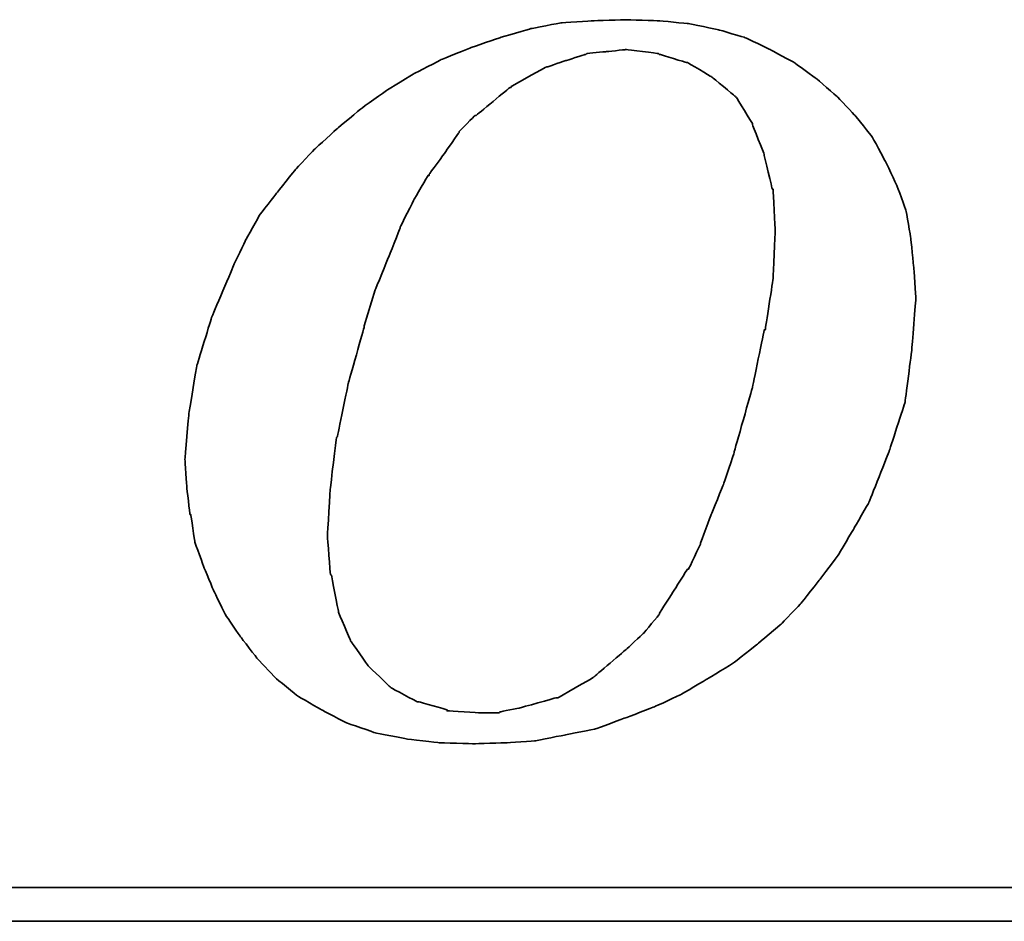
# Model space of a CAD drawing. Header units: millimetres. Extents: x 467 to 837, y 501 to 636.
# Tile 34 of 50: x 738.1 to 744.58, y 541.05 to 546.99. Entities that reach past the tile are written whole.
import ezdxf

# ---------------------------------------------------------------- set-up
doc = ezdxf.new("R2010")
doc.units = ezdxf.units.MM
doc.layers.add('DIM', color=4, linetype='CONTINUOUS')
doc.layers.add('layer 1', color=7, linetype='CONTINUOUS')

# ---------------------------------------------------------------- blocks, each defined once
blk = doc.blocks.new('TBI MOTION logo(完整正式版)')
at = {"layer": 'layer 1', "color": 22, "lineweight": 35}
for points, knots in [([(-11.34375, -6.98375), (-11.34375, -6.98375), (-10.91375, -7.43875), (-10.91375, -7.43875), (-10.91375, -7.43875), (-10.91375, -7.43875), (-10.38625, -7.87125), (-10.38625, -7.87125), (-10.38625, -7.87125), (-10.38625, -7.87125), (-9.81125, -8.20375), (-9.81125, -8.20375), (-9.81125, -8.20375), (-9.81125, -8.20375), (-9.21125, -8.51875), (-9.21125, -8.51875), (-9.21125, -8.51875), (-9.21125, -8.51875), (-8.51625, -8.75875), (-8.51625, -8.75875), (-8.51625, -8.75875), (-8.51625, -8.75875), (-7.77125, -8.90375), (-7.77125, -8.90375), (-7.77125, -8.90375), (-7.77125, -8.90375), (-6.97875, -8.99875), (-6.97875, -8.99875), (-6.97875, -8.99875), (-6.97875, -8.99875), (-6.14125, -9.02375), (-6.14125, -9.02375), (-6.14125, -9.02375), (-6.14125, -9.02375), (-5.37125, -8.99875), (-5.37125, -8.99875), (-5.37125, -8.99875), (-5.37125, -8.99875), (-4.65375, -8.94875), (-4.65375, -8.94875), (-4.65375, -8.94875), (-4.65375, -8.94875), (-3.93375, -8.80625), (-3.93375, -8.80625), (-3.93375, -8.80625), (-3.93375, -8.80625), (-3.21375, -8.66375), (-3.21375, -8.66375), (-3.21375, -8.66375), (-3.21375, -8.66375), (-2.49375, -8.39875), (-2.49375, -8.39875), (-2.49375, -8.39875), (-2.49375, -8.39875), (-1.79875, -8.13375), (-1.79875, -8.13375), (-1.79875, -8.13375), (-1.79875, -8.13375), (-1.17375, -7.84375), (-1.17375, -7.84375), (-1.17375, -7.84375), (-1.17375, -7.84375), (-0.52375, -7.46375), (-0.52375, -7.46375), (-0.52375, -7.46375), (-0.52375, -7.46375), (0.10124, -7.07875), (0.10124, -7.07875), (0.10124, -7.07875), (0.10124, -7.07875), (0.67625, -6.62375), (0.67625, -6.62375), (0.67625, -6.62375), (0.67625, -6.62375), (1.24874, -6.14375), (1.24874, -6.14375), (1.24874, -6.14375), (1.24874, -6.14375), (1.72874, -5.64125), (1.72874, -5.64125), (1.72874, -5.64125), (1.72874, -5.64125), (2.18624, -5.06375), (2.18624, -5.06375), (2.18624, -5.06375), (2.18624, -5.06375), (2.61625, -4.48874), (2.61625, -4.48874), (2.61625, -4.48874), (2.61625, -4.48874), (3.00125, -3.83874), (3.00125, -3.83874), (3.00125, -3.83874), (3.00125, -3.83874), (3.36124, -3.21374), (3.36124, -3.21374), (3.36124, -3.21374), (3.36124, -3.21374), (3.84374, -1.99125), (3.84374, -1.99125), (3.84374, -1.99125), (3.84374, -1.99125), (4.22625, -0.81875), (4.22625, -0.81875), (4.22625, -0.81875), (4.22625, -0.81875), (4.39125, 0.45624), (4.39125, 0.45624), (4.39125, 0.45624), (4.39125, 0.45624), (4.48874, 1.70124), (4.48874, 1.70124), (4.48874, 1.70124), (4.48874, 1.70124), (4.43874, 2.44625), (4.43874, 2.44625), (4.43874, 2.44625), (4.43874, 2.44625), (4.36874, 3.14125), (4.36874, 3.14125), (4.36874, 3.14125), (4.36874, 3.14125), (4.25125, 3.81125), (4.25125, 3.81125), (4.25125, 3.81125), (4.25125, 3.81125), (4.03124, 4.41125), (4.03124, 4.41125), (4.03124, 4.41125), (4.03124, 4.41125), (3.74374, 5.01125), (3.74374, 5.01125), (3.74374, 5.01125), (3.74374, 5.01125), (3.43124, 5.58875), (3.43124, 5.58875), (3.43124, 5.58875), (3.43124, 5.58875), (3.02625, 6.09125), (3.02625, 6.09125), (3.02625, 6.09125), (3.02625, 6.09125), (2.59374, 6.54875), (2.59374, 6.54875), (2.59374, 6.54875), (2.59374, 6.54875), (2.09124, 6.98125), (2.09124, 6.98125), (2.09124, 6.98125), (2.09124, 6.98125), (1.56124, 7.36625), (1.56124, 7.36625), (1.56124, 7.36625), (1.56124, 7.36625), (0.98624, 7.67625), (0.98624, 7.67625), (0.98624, 7.67625), (0.98624, 7.67625), (0.38624, 7.96375), (0.38624, 7.96375), (0.38624, 7.96375), (0.38624, 7.96375), (-0.25875, 8.15625), (-0.25875, 8.15625), (-0.25875, 8.15625), (-0.25875, 8.15625), (-0.98125, 8.30125), (-0.98125, 8.30125), (-0.98125, 8.30125), (-0.98125, 8.30125), (-1.70124, 8.37125), (-1.70124, 8.37125), (-1.70124, 8.37125), (-1.70124, 8.37125), (-2.49375, 8.39624), (-2.49375, 8.39624), (-2.49375, 8.39624), (-2.49375, 8.39624), (-3.28625, 8.37125), (-3.28625, 8.37125), (-3.28625, 8.37125), (-3.28625, 8.37125), (-4.05125, 8.32125), (-4.05125, 8.32125), (-4.05125, 8.32125), (-4.05125, 8.32125), (-4.77375, 8.18125), (-4.77375, 8.18125), (-4.77375, 8.18125), (-4.77375, 8.18125), (-5.51625, 7.96375), (-5.51625, 7.96375), (-5.51625, 7.96375), (-5.51625, 7.96375), (-6.21125, 7.72625), (-6.21125, 7.72625), (-6.21125, 7.72625), (-6.21125, 7.72625), (-6.92875, 7.43625), (-6.92875, 7.43625), (-6.92875, 7.43625), (-6.92875, 7.43625), (-7.57875, 7.10125), (-7.57875, 7.10125), (-7.57875, 7.10125), (-7.57875, 7.10125), (-8.24875, 6.69125), (-8.24875, 6.69125), (-8.24875, 6.69125), (-8.24875, 6.69125), (-8.84875, 6.26125), (-8.84875, 6.26125), (-8.84875, 6.26125), (-8.84875, 6.26125), (-9.42625, 5.78125), (-9.42625, 5.78125), (-9.42625, 5.78125), (-9.42625, 5.78125), (-9.95375, 5.30125), (-9.95375, 5.30125), (-9.95375, 5.30125), (-9.95375, 5.30125), (-10.43375, 4.79624), (-10.43375, 4.79624), (-10.43375, 4.79624), (-10.43375, 4.79624), (-10.88875, 4.22125), (-10.88875, 4.22125), (-10.88875, 4.22125), (-10.88875, 4.22125), (-11.29875, 3.69375), (-11.29875, 3.69375), (-11.29875, 3.69375), (-11.29875, 3.69375), (-11.63375, 3.09125), (-11.63375, 3.09125), (-11.63375, 3.09125), (-11.63375, 3.09125), (-11.91875, 2.49625), (-11.91875, 2.49625), (-11.91875, 2.49625), (-11.91875, 2.49625), (-12.44875, 1.24625), (-12.44875, 1.24625), (-12.44875, 1.24625), (-12.44875, 1.24625), (-12.80875, 0.06874), (-12.80875, 0.06874), (-12.80875, 0.06874), (-12.80875, 0.06874), (-12.99875, -1.07875), (-12.99875, -1.07875), (-12.99875, -1.07875), (-12.99875, -1.07875), (-13.09375, -2.18375), (-13.09375, -2.18375), (-13.09375, -2.18375), (-13.09375, -2.18375), (-13.04875, -2.85375), (-13.04875, -2.85375), (-13.04875, -2.85375), (-13.04875, -2.85375), (-12.97375, -3.50375), (-12.97375, -3.50375), (-12.97375, -3.50375), (-12.97375, -3.50375), (-12.95375, -3.50375), (-12.95375, -3.50375), (-12.95375, -3.50375), (-12.95375, -3.50375), (-12.85375, -4.17375), (-12.85375, -4.17375), (-12.85375, -4.17375), (-12.85375, -4.17375), (-12.63875, -4.77624), (-12.63875, -4.77624), (-12.63875, -4.77624), (-12.63875, -4.77624), (-12.39875, -5.35125), (-12.39875, -5.35125), (-12.39875, -5.35125), (-12.39875, -5.35125), (-12.11375, -5.92875), (-12.11375, -5.92875), (-12.11375, -5.92875), (-12.11375, -5.92875), (-11.75375, -6.45375), (-11.75375, -6.45375), (-11.75375, -6.45375), (-11.75375, -6.45375), (-11.34375, -6.98375), (-11.34375, -6.98375)], [0, 0, 0, 0, 0.01369863, 0.01369863, 0.01369863, 0.01369864, 0.02739726, 0.02739726, 0.02739726, 0.02739727, 0.04109589, 0.04109589, 0.04109589, 0.0410959, 0.05479452, 0.05479452, 0.05479452, 0.05479453, 0.06849315, 0.06849315, 0.06849315, 0.06849316, 0.08219178, 0.08219178, 0.08219178, 0.08219179, 0.09589041, 0.09589041, 0.09589041, 0.09589042, 0.10958904, 0.10958904, 0.10958904, 0.10958905, 0.12328767, 0.12328767, 0.12328767, 0.12328768, 0.1369863, 0.1369863, 0.1369863, 0.13698631, 0.15068493, 0.15068493, 0.15068493, 0.15068494, 0.16438356, 0.16438356, 0.16438356, 0.16438357, 0.17808219, 0.17808219, 0.17808219, 0.1780822, 0.19178082, 0.19178082, 0.19178082, 0.19178083, 0.20547945, 0.20547945, 0.20547945, 0.20547946, 0.21917808, 0.21917808, 0.21917808, 0.21917809, 0.23287671, 0.23287671, 0.23287671, 0.23287672, 0.24657534, 0.24657534, 0.24657534, 0.24657535, 0.26027397, 0.26027397, 0.26027397, 0.26027398, 0.2739726, 0.2739726, 0.2739726, 0.27397261, 0.28767123, 0.28767123, 0.28767123, 0.28767124, 0.30136986, 0.30136986, 0.30136986, 0.30136987, 0.31506849, 0.31506849, 0.31506849, 0.3150685, 0.32876712, 0.32876712, 0.32876712, 0.32876713, 0.34246575, 0.34246575, 0.34246575, 0.34246576, 0.35616438, 0.35616438, 0.35616438, 0.35616439, 0.36986301, 0.36986301, 0.36986301, 0.36986302, 0.38356164, 0.38356164, 0.38356164, 0.38356165, 0.39726027, 0.39726027, 0.39726027, 0.39726028, 0.4109589, 0.4109589, 0.4109589, 0.41095891, 0.42465753, 0.42465753, 0.42465753, 0.42465754, 0.43835616, 0.43835616, 0.43835616, 0.43835617, 0.45205479, 0.45205479, 0.45205479, 0.4520548, 0.46575342, 0.46575342, 0.46575342, 0.46575343, 0.47945205, 0.47945205, 0.47945205, 0.47945206, 0.49315068, 0.49315068, 0.49315068, 0.49315069, 0.50684932, 0.50684932, 0.50684932, 0.50684933, 0.52054795, 0.52054795, 0.52054795, 0.52054796, 0.53424658, 0.53424658, 0.53424658, 0.53424659, 0.54794521, 0.54794521, 0.54794521, 0.54794522, 0.56164384, 0.56164384, 0.56164384, 0.56164385, 0.57534247, 0.57534247, 0.57534247, 0.57534248, 0.5890411, 0.5890411, 0.5890411, 0.58904111, 0.60273973, 0.60273973, 0.60273973, 0.60273974, 0.61643836, 0.61643836, 0.61643836, 0.61643837, 0.63013699, 0.63013699, 0.63013699, 0.630137, 0.64383562, 0.64383562, 0.64383562, 0.64383563, 0.65753425, 0.65753425, 0.65753425, 0.65753426, 0.67123288, 0.67123288, 0.67123288, 0.67123289, 0.68493151, 0.68493151, 0.68493151, 0.68493152, 0.69863014, 0.69863014, 0.69863014, 0.69863015, 0.71232877, 0.71232877, 0.71232877, 0.71232878, 0.7260274, 0.7260274, 0.7260274, 0.72602741, 0.73972603, 0.73972603, 0.73972603, 0.73972604, 0.75342466, 0.75342466, 0.75342466, 0.75342467, 0.76712329, 0.76712329, 0.76712329, 0.7671233, 0.78082192, 0.78082192, 0.78082192, 0.78082193, 0.79452055, 0.79452055, 0.79452055, 0.79452056, 0.80821918, 0.80821918, 0.80821918, 0.80821919, 0.82191781, 0.82191781, 0.82191781, 0.82191782, 0.83561644, 0.83561644, 0.83561644, 0.83561645, 0.84931507, 0.84931507, 0.84931507, 0.84931508, 0.8630137, 0.8630137, 0.8630137, 0.86301371, 0.87671233, 0.87671233, 0.87671233, 0.87671234, 0.89041096, 0.89041096, 0.89041096, 0.89041097, 0.90410959, 0.90410959, 0.90410959, 0.9041096, 0.91780822, 0.91780822, 0.91780822, 0.91780823, 0.93150685, 0.93150685, 0.93150685, 0.93150686, 0.94520548, 0.94520548, 0.94520548, 0.94520549, 0.95890411, 0.95890411, 0.95890411, 0.95890412, 0.97260274, 0.97260274, 0.97260274, 0.97260275, 0.98630137, 0.98630137, 0.98630137, 0.98630138, 1, 1, 1, 1]), ([(-8.77875, 1.03124), (-8.77875, 1.03124), (-8.51625, 1.89625), (-8.51625, 1.89625), (-8.51625, 1.89625), (-8.51625, 1.89625), (-8.20375, 2.66375), (-8.20375, 2.66375), (-8.20375, 2.66375), (-8.20375, 2.66375), (-7.91625, 3.38125), (-7.91625, 3.38125), (-7.91625, 3.38125), (-7.91625, 3.38125), (-7.91625, 3.40624), (-7.91625, 3.40624), (-7.91625, 3.40624), (-7.91625, 3.40624), (-7.57875, 4.07624), (-7.57875, 4.07624), (-7.57875, 4.07624), (-7.57875, 4.07624), (-7.24375, 4.65125), (-7.24375, 4.65125), (-7.24375, 4.65125), (-7.24375, 4.65125), (-7.21875, 4.65125), (-7.21875, 4.65125), (-7.21875, 4.65125), (-7.21875, 4.65125), (-7.21875, 4.67624), (-7.21875, 4.67624), (-7.21875, 4.67624), (-7.21875, 4.67624), (-6.83625, 5.20375), (-6.83625, 5.20375), (-6.83625, 5.20375), (-6.83625, 5.20375), (-6.49875, 5.68625), (-6.49875, 5.68625), (-6.49875, 5.68625), (-6.49875, 5.68625), (-6.49875, 5.70625), (-6.49875, 5.70625), (-6.49875, 5.70625), (-6.49875, 5.70625), (-6.11625, 6.09125), (-6.11625, 6.09125), (-6.11625, 6.09125), (-6.11625, 6.09125), (-6.09125, 6.09125), (-6.09125, 6.09125), (-6.09125, 6.09125), (-6.09125, 6.09125), (-5.27375, 6.76625), (-5.27375, 6.76625), (-5.27375, 6.76625), (-5.27375, 6.76625), (-5.24875, 6.76625), (-5.24875, 6.76625), (-5.24875, 6.76625), (-5.24875, 6.76625), (-5.24875, 6.78625), (-5.24875, 6.78625), (-5.24875, 6.78625), (-5.24875, 6.78625), (-4.38875, 7.26624), (-4.38875, 7.26624), (-4.38875, 7.26624), (-4.38875, 7.26624), (-4.36125, 7.26624), (-4.36125, 7.26624), (-4.36125, 7.26624), (-4.36125, 7.26624), (-3.93375, 7.41125), (-3.93375, 7.41125), (-3.93375, 7.41125), (-3.93375, 7.41125), (-3.47375, 7.55625), (-3.47375, 7.55625), (-3.47375, 7.55625), (-3.47375, 7.55625), (-3.45375, 7.55625), (-3.45375, 7.55625), (-3.45375, 7.55625), (-3.45375, 7.55625), (-3.42875, 7.58124), (-3.42875, 7.58124), (-3.42875, 7.58124), (-3.42875, 7.58124), (-2.97375, 7.62625), (-2.97375, 7.62625), (-2.97375, 7.62625), (-2.97375, 7.62625), (-2.49375, 7.67625), (-2.49375, 7.67625), (-2.49375, 7.67625), (-2.49375, 7.67625), (-2.46875, 7.67625), (-2.46875, 7.67625), (-2.46875, 7.67625), (-2.46875, 7.67625), (-1.70124, 7.58124), (-1.70124, 7.58124), (-1.70124, 7.58124), (-1.70124, 7.58124), (-1.67875, 7.55625), (-1.67875, 7.55625), (-1.67875, 7.55625), (-1.67875, 7.55625), (-1.65375, 7.55625), (-1.65375, 7.55625), (-1.65375, 7.55625), (-1.65375, 7.55625), (-1.03125, 7.36625), (-1.03125, 7.36625), (-1.03125, 7.36625), (-1.03125, 7.36625), (-1.00625, 7.36625), (-1.00625, 7.36625), (-1.00625, 7.36625), (-1.00625, 7.36625), (-0.43124, 7.02624), (-0.43124, 7.02624), (-0.43124, 7.02624), (-0.43124, 7.02624), (-0.40625, 7.00624), (-0.40625, 7.00624), (-0.40625, 7.00624), (-0.40625, 7.00624), (0.12124, 6.57124), (0.12124, 6.57124), (0.12124, 6.57124), (0.12124, 6.57124), (0.14624, 6.54875), (0.14624, 6.54875), (0.14624, 6.54875), (0.14624, 6.54875), (0.17124, 6.52375), (0.17124, 6.52375), (0.17124, 6.52375), (0.17124, 6.52375), (0.55625, 5.89875), (0.55625, 5.89875), (0.55625, 5.89875), (0.55625, 5.89875), (0.55625, 5.87625), (0.55625, 5.87625), (0.55625, 5.87625), (0.55625, 5.87625), (0.84124, 5.15625), (0.84124, 5.15625), (0.84124, 5.15625), (0.84124, 5.15625), (0.84124, 5.13125), (0.84124, 5.13125), (0.84124, 5.13125), (0.84124, 5.13125), (1.03624, 4.31875), (1.03624, 4.31875), (1.03624, 4.31875), (1.03624, 4.31875), (1.05624, 4.31875), (1.05624, 4.31875), (1.05624, 4.31875), (1.05624, 4.31875), (1.05624, 4.29125), (1.05624, 4.29125), (1.05624, 4.29125), (1.05624, 4.29125), (1.10625, 3.33125), (1.10625, 3.33125), (1.10625, 3.33125), (1.10625, 3.33125), (1.10625, 3.30875), (1.10625, 3.30875), (1.10625, 3.30875), (1.10625, 3.30875), (1.05624, 2.20624), (1.05624, 2.20624), (1.05624, 2.20624), (1.05624, 2.20624), (1.05624, 2.18124), (1.05624, 2.18124), (1.05624, 2.18124), (1.05624, 2.18124), (0.86624, 0.93624), (0.86624, 0.93624), (0.86624, 0.93624), (0.86624, 0.93624), (0.84124, 0.93624), (0.84124, 0.93624), (0.84124, 0.93624), (0.84124, 0.93624), (0.55625, -0.45874), (0.55625, -0.45874), (0.55625, -0.45874), (0.55625, -0.45874), (0.12124, -1.99125), (0.12124, -1.99125), (0.12124, -1.99125), (0.12124, -1.99125), (0.12124, -2.01874), (0.12124, -2.01874), (0.12124, -2.01874), (0.12124, -2.01874), (-0.13874, -2.78375), (-0.13874, -2.78375), (-0.13874, -2.78375), (-0.13874, -2.78375), (-0.43124, -3.50375), (-0.43124, -3.50375), (-0.43124, -3.50375), (-0.43124, -3.50375), (-0.69375, -4.19875), (-0.69375, -4.19875), (-0.69375, -4.19875), (-0.69375, -4.19875), (-0.69375, -4.22375), (-0.69375, -4.22375), (-0.69375, -4.22375), (-0.69375, -4.22375), (-0.98125, -4.82374), (-0.98125, -4.82374), (-0.98125, -4.82374), (-0.98125, -4.82374), (-1.00625, -4.82374), (-1.00625, -4.82374), (-1.00625, -4.82374), (-1.00625, -4.82374), (-1.33875, -5.35125), (-1.33875, -5.35125), (-1.33875, -5.35125), (-1.33875, -5.35125), (-1.67875, -5.87875), (-1.67875, -5.87875), (-1.67875, -5.87875), (-1.67875, -5.87875), (-1.67875, -5.90375), (-1.67875, -5.90375), (-1.67875, -5.90375), (-1.67875, -5.90375), (-2.05875, -6.35875), (-2.05875, -6.35875), (-2.05875, -6.35875), (-2.05875, -6.35875), (-2.08375, -6.38375), (-2.08375, -6.38375), (-2.08375, -6.38375), (-2.08375, -6.38375), (-2.46875, -6.74375), (-2.46875, -6.74375), (-2.46875, -6.74375), (-2.46875, -6.74375), (-3.25875, -7.41625), (-3.25875, -7.41625), (-3.25875, -7.41625), (-3.25875, -7.41625), (-3.28625, -7.43875), (-3.28625, -7.43875), (-3.28625, -7.43875), (-3.28625, -7.43875), (-4.12375, -7.91875), (-4.12375, -7.91875), (-4.12375, -7.91875), (-4.12375, -7.91875), (-4.14875, -7.91875), (-4.14875, -7.91875), (-4.14875, -7.91875), (-4.14875, -7.91875), (-4.17125, -7.91875), (-4.17125, -7.91875), (-4.17125, -7.91875), (-4.17125, -7.91875), (-5.03375, -8.15875), (-5.03375, -8.15875), (-5.03375, -8.15875), (-5.03375, -8.15875), (-5.51625, -8.25625), (-5.51625, -8.25625), (-5.51625, -8.25625), (-5.51625, -8.25625), (-5.54125, -8.27875), (-5.54125, -8.27875), (-5.54125, -8.27875), (-5.54125, -8.27875), (-5.56375, -8.27875), (-5.56375, -8.27875), (-5.56375, -8.27875), (-5.56375, -8.27875), (-5.99625, -8.27875), (-5.99625, -8.27875), (-5.99625, -8.27875), (-5.99625, -8.27875), (-6.76375, -8.23125), (-6.76375, -8.23125), (-6.76375, -8.23125), (-6.76375, -8.23125), (-6.78875, -8.23125), (-6.78875, -8.23125), (-6.78875, -8.23125), (-6.78875, -8.23125), (-6.78875, -8.20375), (-6.78875, -8.20375), (-6.78875, -8.20375), (-6.78875, -8.20375), (-7.45875, -8.01375), (-7.45875, -8.01375), (-7.45875, -8.01375), (-7.45875, -8.01375), (-7.48375, -8.01375), (-7.48375, -8.01375), (-7.48375, -8.01375), (-7.48375, -8.01375), (-7.50875, -8.01375), (-7.50875, -8.01375), (-7.50875, -8.01375), (-7.50875, -8.01375), (-8.13125, -7.67875), (-8.13125, -7.67875), (-8.13125, -7.67875), (-8.13125, -7.67875), (-8.15625, -7.65375), (-8.15625, -7.65375), (-8.15625, -7.65375), (-8.15625, -7.65375), (-8.65875, -7.17375), (-8.65875, -7.17375), (-8.65875, -7.17375), (-8.65875, -7.17375), (-8.68375, -7.14875), (-8.68375, -7.14875), (-8.68375, -7.14875), (-8.68375, -7.14875), (-9.08875, -6.57375), (-9.08875, -6.57375), (-9.08875, -6.57375), (-9.08875, -6.57375), (-9.11375, -6.54875), (-9.11375, -6.54875), (-9.11375, -6.54875), (-9.11375, -6.54875), (-9.11375, -6.52875), (-9.11375, -6.52875), (-9.11375, -6.52875), (-9.11375, -6.52875), (-9.40375, -5.85375), (-9.40375, -5.85375), (-9.40375, -5.85375), (-9.40375, -5.85375), (-9.40375, -5.82875), (-9.40375, -5.82875), (-9.40375, -5.82875), (-9.40375, -5.82875), (-9.56875, -4.96875), (-9.56875, -4.96875), (-9.56875, -4.96875), (-9.56875, -4.96875), (-9.59375, -4.94375), (-9.59375, -4.94375), (-9.59375, -4.94375), (-9.59375, -4.94375), (-9.66375, -4.03375), (-9.66375, -4.03375), (-9.66375, -4.03375), (-9.66375, -4.03375), (-9.66375, -4.00875), (-9.66375, -4.00875), (-9.66375, -4.00875), (-9.66375, -4.00875), (-9.59375, -2.85375), (-9.59375, -2.85375), (-9.59375, -2.85375), (-9.59375, -2.85375), (-9.45125, -1.65875), (-9.45125, -1.65875), (-9.45125, -1.65875), (-9.45125, -1.65875), (-9.42625, -1.63375), (-9.42625, -1.63375), (-9.42625, -1.63375), (-9.42625, -1.63375), (-9.16125, -0.33875), (-9.16125, -0.33875), (-9.16125, -0.33875), (-9.16125, -0.33875), (-8.77875, 1.00624), (-8.77875, 1.00624), (-8.77875, 1.00624), (-8.77875, 1.00624), (-8.77875, 1.03124), (-8.77875, 1.03124)], [0, 0, 0, 0, 0.01020408, 0.01020408, 0.01020408, 0.01020409, 0.02040816, 0.02040816, 0.02040816, 0.02040817, 0.03061224, 0.03061224, 0.03061224, 0.03061225, 0.04081633, 0.04081633, 0.04081633, 0.04081634, 0.05102041, 0.05102041, 0.05102041, 0.05102042, 0.06122449, 0.06122449, 0.06122449, 0.0612245, 0.07142857, 0.07142857, 0.07142857, 0.07142858, 0.08163265, 0.08163265, 0.08163265, 0.08163266, 0.09183673, 0.09183673, 0.09183673, 0.09183674, 0.10204082, 0.10204082, 0.10204082, 0.10204083, 0.1122449, 0.1122449, 0.1122449, 0.11224491, 0.12244898, 0.12244898, 0.12244898, 0.12244899, 0.13265306, 0.13265306, 0.13265306, 0.13265307, 0.14285714, 0.14285714, 0.14285714, 0.14285715, 0.15306122, 0.15306122, 0.15306122, 0.15306123, 0.16326531, 0.16326531, 0.16326531, 0.16326532, 0.17346939, 0.17346939, 0.17346939, 0.1734694, 0.18367347, 0.18367347, 0.18367347, 0.18367348, 0.19387755, 0.19387755, 0.19387755, 0.19387756, 0.20408163, 0.20408163, 0.20408163, 0.20408164, 0.21428571, 0.21428571, 0.21428571, 0.21428572, 0.2244898, 0.2244898, 0.2244898, 0.22448981, 0.23469388, 0.23469388, 0.23469388, 0.23469389, 0.24489796, 0.24489796, 0.24489796, 0.24489797, 0.25510204, 0.25510204, 0.25510204, 0.25510205, 0.26530612, 0.26530612, 0.26530612, 0.26530613, 0.2755102, 0.2755102, 0.2755102, 0.27551021, 0.28571429, 0.28571429, 0.28571429, 0.2857143, 0.29591837, 0.29591837, 0.29591837, 0.29591838, 0.30612245, 0.30612245, 0.30612245, 0.30612246, 0.31632653, 0.31632653, 0.31632653, 0.31632654, 0.32653061, 0.32653061, 0.32653061, 0.32653062, 0.33673469, 0.33673469, 0.33673469, 0.3367347, 0.34693878, 0.34693878, 0.34693878, 0.34693879, 0.35714286, 0.35714286, 0.35714286, 0.35714287, 0.36734694, 0.36734694, 0.36734694, 0.36734695, 0.37755102, 0.37755102, 0.37755102, 0.37755103, 0.3877551, 0.3877551, 0.3877551, 0.38775511, 0.39795918, 0.39795918, 0.39795918, 0.39795919, 0.40816327, 0.40816327, 0.40816327, 0.40816328, 0.41836735, 0.41836735, 0.41836735, 0.41836736, 0.42857143, 0.42857143, 0.42857143, 0.42857144, 0.43877551, 0.43877551, 0.43877551, 0.43877552, 0.44897959, 0.44897959, 0.44897959, 0.4489796, 0.45918367, 0.45918367, 0.45918367, 0.45918368, 0.46938776, 0.46938776, 0.46938776, 0.46938777, 0.47959184, 0.47959184, 0.47959184, 0.47959185, 0.48979592, 0.48979592, 0.48979592, 0.48979593, 0.5, 0.5, 0.5, 0.50000001, 0.51020408, 0.51020408, 0.51020408, 0.51020409, 0.52040816, 0.52040816, 0.52040816, 0.52040817, 0.53061224, 0.53061224, 0.53061224, 0.53061225, 0.54081633, 0.54081633, 0.54081633, 0.54081634, 0.55102041, 0.55102041, 0.55102041, 0.55102042, 0.56122449, 0.56122449, 0.56122449, 0.5612245, 0.57142857, 0.57142857, 0.57142857, 0.57142858, 0.58163265, 0.58163265, 0.58163265, 0.58163266, 0.59183673, 0.59183673, 0.59183673, 0.59183674, 0.60204082, 0.60204082, 0.60204082, 0.60204083, 0.6122449, 0.6122449, 0.6122449, 0.61224491, 0.62244898, 0.62244898, 0.62244898, 0.62244899, 0.63265306, 0.63265306, 0.63265306, 0.63265307, 0.64285714, 0.64285714, 0.64285714, 0.64285715, 0.65306122, 0.65306122, 0.65306122, 0.65306123, 0.66326531, 0.66326531, 0.66326531, 0.66326532, 0.67346939, 0.67346939, 0.67346939, 0.6734694, 0.68367347, 0.68367347, 0.68367347, 0.68367348, 0.69387755, 0.69387755, 0.69387755, 0.69387756, 0.70408163, 0.70408163, 0.70408163, 0.70408164, 0.71428571, 0.71428571, 0.71428571, 0.71428572, 0.7244898, 0.7244898, 0.7244898, 0.72448981, 0.73469388, 0.73469388, 0.73469388, 0.73469389, 0.74489796, 0.74489796, 0.74489796, 0.74489797, 0.75510204, 0.75510204, 0.75510204, 0.75510205, 0.76530612, 0.76530612, 0.76530612, 0.76530613, 0.7755102, 0.7755102, 0.7755102, 0.77551021, 0.78571429, 0.78571429, 0.78571429, 0.7857143, 0.79591837, 0.79591837, 0.79591837, 0.79591838, 0.80612245, 0.80612245, 0.80612245, 0.80612246, 0.81632653, 0.81632653, 0.81632653, 0.81632654, 0.82653061, 0.82653061, 0.82653061, 0.82653062, 0.83673469, 0.83673469, 0.83673469, 0.8367347, 0.84693878, 0.84693878, 0.84693878, 0.84693879, 0.85714286, 0.85714286, 0.85714286, 0.85714287, 0.86734694, 0.86734694, 0.86734694, 0.86734695, 0.87755102, 0.87755102, 0.87755102, 0.87755103, 0.8877551, 0.8877551, 0.8877551, 0.88775511, 0.89795918, 0.89795918, 0.89795918, 0.89795919, 0.90816327, 0.90816327, 0.90816327, 0.90816328, 0.91836735, 0.91836735, 0.91836735, 0.91836736, 0.92857143, 0.92857143, 0.92857143, 0.92857144, 0.93877551, 0.93877551, 0.93877551, 0.93877552, 0.94897959, 0.94897959, 0.94897959, 0.9489796, 0.95918367, 0.95918367, 0.95918367, 0.95918368, 0.96938776, 0.96938776, 0.96938776, 0.96938777, 0.97959184, 0.97959184, 0.97959184, 0.97959185, 0.98979592, 0.98979592, 0.98979592, 0.98979593, 1, 1, 1, 1]), ([(75.90875, -9.47875), (75.90875, -9.47875), (75.90875, -12.28625), (75.90875, -12.28625), (75.90875, -12.28625), (75.90875, -12.28625), (75.90875, -12.47875), (75.90875, -12.47875), (75.90875, -12.47875), (75.90875, -12.47875), (75.71625, -12.47875), (75.71625, -12.47875), (75.71625, -12.47875), (75.71625, -12.47875), (-88.32875, -12.47875), (-88.32875, -12.47875), (-88.32875, -12.47875), (-88.32875, -12.47875), (-88.32875, -13.29375), (-88.32875, -13.29375), (-88.32875, -13.29375), (-88.32875, -13.29375), (82.89125, -13.29375), (82.89125, -13.29375), (82.89125, -13.29375), (82.89125, -13.29375), (75.90875, -9.47875), (75.90875, -9.47875)], [0, 0, 0, 0, 0.14285714, 0.14285714, 0.14285714, 0.14285715, 0.28571429, 0.28571429, 0.28571429, 0.2857143, 0.42857143, 0.42857143, 0.42857143, 0.42857144, 0.57142857, 0.57142857, 0.57142857, 0.57142858, 0.71428571, 0.71428571, 0.71428571, 0.71428572, 0.85714286, 0.85714286, 0.85714286, 0.85714287, 1, 1, 1, 1])]:
    blk.add_open_spline(points, degree=3, knots=knots, dxfattribs=at)

msp = doc.modelspace()

# ---------------------------------------------------------------- block references
at = {"layer": 'DIM', "color": 7, "xscale": 0.2736514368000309, "yscale": 0.2736514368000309, "zscale": 0.2736514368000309}
msp.add_blockref('TBI MOTION logo(完整正式版)', (742.7691, 544.6927), dxfattribs=at)

doc.saveas('drawing.dxf')
